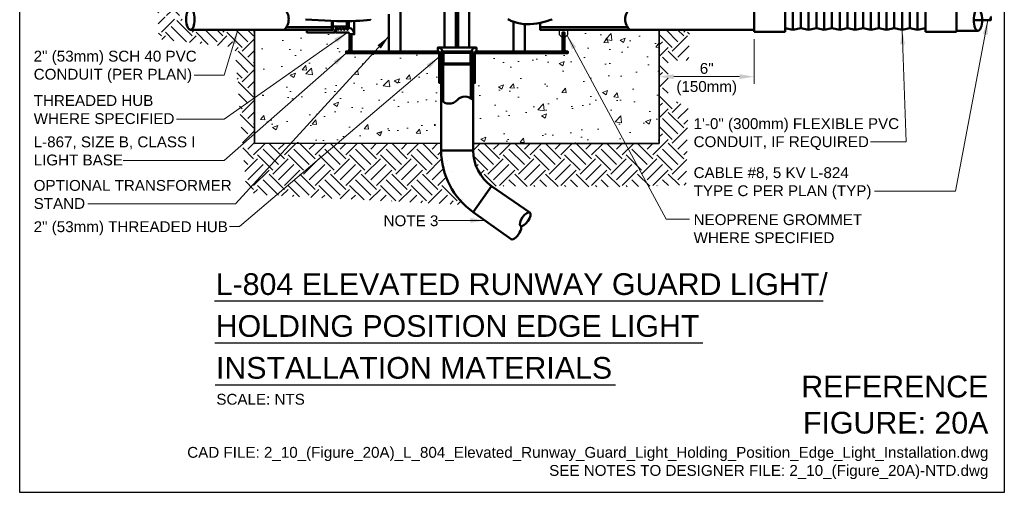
# Model space of a CAD drawing. Header units: inches. Extents: x 0 to 21.3, y 0 to 11.
# Tile 1 of 7: x 0 to 8.5, y 0 to 4.1. Entities that reach past the tile are written whole.
import ezdxf
from ezdxf.enums import TextEntityAlignment as Align

# ---------------------------------------------------------------- set-up
doc = ezdxf.new("R2010")
doc.units = ezdxf.units.IN
doc.header["$LTSCALE"] = 0.5
doc.header["$MEASUREMENT"] = 0
doc.header["$PDSIZE"] = 2
doc.layers.get('0').update_dxf_attribs({"linetype": 'CONTINUOUS', "lineweight": 35})
doc.layers.get('DEFPOINTS').update_dxf_attribs({"linetype": 'CONTINUOUS', "lineweight": 35})
for name, color, linetype, lineweight in [('E-AFLD-CIRC-SERS', 203, 'CONTINUOUS', 50), ('E-AFLD-DEVC', 23, 'CONTINUOUS', 50), ('E-AFLD-LITE-RUNW', 203, 'CONTINUOUS', 50), ('E-POWR-CNDT', 83, 'CONTINUOUS', 50), ('G-ANNO-PATT', 8, 'CONTINUOUS', 18), ('G-ANNO-RDME', 5, 'CONTINUOUS', 18), ('P-STRM-PIPE', 163, 'STRAF', 50), ('S-FSTN-MISC', 13, 'CONTINUOUS', 25), ('S-SLAB-EDGE', 41, 'CONTINUOUS', 35)]:
    doc.layers.add(name, color=color, linetype=linetype, lineweight=lineweight)
for name, color, linetype in [('G-ANNO-DIMS', 7, 'CONTINUOUS'), ('G-ANNO-TEXT', 7, 'CONTINUOUS'), ('G-ANNO-TTLB', 7, 'CONTINUOUS')]:
    doc.layers.add(name, color=color, linetype=linetype)
doc.styles.add('00-E-TITLE-1_1', font='arial.ttf', dxfattribs={"height": 0.1875})
doc.styles.add('01-E-BLDG-1_1', font='arial.ttf', dxfattribs={"height": 0.09375})
doc.styles.add('ARIAL', font='arial.ttf')
doc.linetypes.add('STRAF', pattern='A,1.25,-0.25,["SD",ARIAL,S=0.125,R=0,X=-0.1,Y=-0.06],-0.25', length=1.75)
doc.dimstyles.new('01-E-BLDG-1_1', dxfattribs={"dimtxt": 0.09375, "dimasz": 0.125, "dimexe": 0.0625, "dimexo": 0.0625, "dimgap": 0.0625, "dimtad": 1, "dimdec": 4, "dimzin": 3, "dimdsep": 46, "dimlunit": 4, "dimtxsty": '01-E-BLDG-1_1', "dimcen": 0.0625, "dimclrd": 1, "dimclre": 1, "dimclrt": 256, "dimazin": 0, "dimtfac": 1, "dimtdec": 4, "dimtmove": 1, "dimatfit": 3, "dimfxl": 1, "dimfrac": 2, "dimtolj": 1, "dimtzin": 3, "dimlwd": 0, "dimlwe": 0, "dimarcsym": 0})
pattern_1 = [(45, (-0.36692, -0.26455), (3e-17, 0.265165), [0.1875, -0.1875]), (45, (-0.41664, -0.21483), (3e-17, 0.265165), [0.1875, -0.1875]), (45, (-0.46635, -0.16511), (3e-17, 0.265165), [0.1875, -0.1875]), (135, (-0.46635, -0.13197), (-0.265165, 6e-17), [0.1875, -0.1875]), (135, (-0.41664, -0.08225), (-0.265165, 6e-17), [0.1875, -0.1875]), (135, (-0.36692, -0.03253), (-0.265165, 6e-17), [0.1875, -0.1875])]
pattern_2 = [(50, (-0.3669, -0.26455), (0.448288, -0.03922), [0.046875, -0.515625]), (355, (-0.3669, -0.26455), (-0.08672, 0.47012), [0.0375, -0.4125]), (100.4514, (-0.32956, -0.2678), (0.361568, 0.4309), [0.039838, -0.438214]), (46.184, (-0.3669, -0.13955), (0.667026, -0.10345), [0.07031, -0.77344]), (96.636, (-0.3113, -0.1482), (0.584164, 0.608824), [0.059756, -0.65732]), (351.184, (-0.3669, -0.13955), (0.584164, 0.608824), [0.05625, -0.61875]), (21, (-0.3044, -0.1708), (0.373067, -0.251637), [0.046875, -0.515625]), (326, (-0.3044, -0.1708), (0.152072, 0.45322), [0.0375, -0.4125]), (71.4514, (-0.27333, -0.19177), (0.52514, 0.201582), [0.039838, -0.438214]), (37.5, (-0.36692, -0.26455), (0.0076, 0.2080587), [0, -0.4075, 0, -0.41875, 0, -0.4140625]), (7.5, (-0.36692, -0.26455), (0.1644185, 0.246507), [0, -0.23875, 0, -0.398125, 0, -0.1578125]), (327.5, (-0.5063, -0.26455), (0.333639, -0.0140968), [0, -0.15625, 0, -0.4875, 0, -0.646875]), (317.5, (-0.5688, -0.26455), (0.364491, 0.062566), [0, -0.203125, 0, -0.32375, 0, -0.459375])]

# ---------------------------------------------------------------- blocks, each defined once
blk = doc.blocks.new('G-DBRK')
at = {"color": 0, "linetype": 'ByBlock', "lineweight": -2}
blk.add_ellipse((0, -0.25), major_axis=(0, -0.25), ratio=0.4, dxfattribs=at)
blk.add_ellipse((0, -0.75), major_axis=(0, -0.25), ratio=0.4, start_param=0, end_param=3.141593, dxfattribs=at)
blk = doc.blocks.new('A$C39311B55')
at = {"layer": 'E-POWR-CNDT'}
for p, q in [((0.2682, 0.2018), (0, 0.2018)), ((0, 0.2018), (0, -0.2018)), ((0.2682, 0.2018), (0.2682, -0.2018)), ((0.3355, 0.185), (0.2682, 0.1681)), ((0.3355, 0.185), (0.3355, -0.185)), ((0.4027, 0.1681), (0.3355, 0.185)), ((0.47, 0.185), (0.4027, 0.1681)), ((0.47, 0.185), (0.47, -0.185)), ((0.5372, 0.1681), (0.47, 0.185)), ((0.6045, 0.185), (0.5372, 0.1681)), ((0.6045, 0.185), (0.6045, -0.185)), ((0.6717, 0.1681), (0.6045, 0.185)), ((0.739, 0.185), (0.6717, 0.1681)), ((0.739, 0.185), (0.739, -0.185)), ((0.8062, 0.1681), (0.739, 0.185)), ((0.8735, 0.185), (0.8062, 0.1681)), ((0.8735, 0.185), (0.8735, -0.185)), ((0.9408, 0.1681), (0.8735, 0.185)), ((1.008, 0.185), (0.9408, 0.1681)), ((1.008, 0.185), (1.008, -0.185)), ((1.0753, 0.1681), (1.008, 0.185)), ((1.1425, 0.185), (1.0753, 0.1681)), ((1.1425, 0.185), (1.1425, -0.185)), ((1.2098, 0.1681), (1.1425, 0.185)), ((1.277, 0.185), (1.2098, 0.1681)), ((1.277, 0.185), (1.277, -0.185)), ((1.3443, 0.1681), (1.277, 0.185)), ((1.4115, 0.185), (1.3443, 0.1681)), ((1.4115, 0.185), (1.4115, -0.185)), ((1.4788, 0.1681), (1.4115, 0.185)), ((1.4788, 0.2018), (1.4788, -0.1681)), ((1.7478, 0.2018), (1.4788, 0.2018)), ((1.7478, 0.2018), (1.7478, -0.2018)), ((1.7478, 0.1757), (1.7478, -0.1916)), ((1.9324, 0.1757), (1.7478, 0.1757)), ((0.4027, 0.1681), (0.4027, -0.1681)), ((0.5372, 0.1681), (0.5372, -0.1681)), ((0.6717, 0.1681), (0.6717, -0.1681)), ((0.8062, 0.1681), (0.8062, -0.1681)), ((0.9408, 0.1681), (0.9408, -0.1681)), ((1.0753, 0.1681), (1.0753, -0.1681)), ((1.2098, 0.1681), (1.2098, -0.1681)), ((1.3443, 0.1681), (1.3443, -0.1681)), ((1.4788, 0.1681), (1.4788, -0.1681)), ((0.3355, -0.185), (0.2682, -0.1681)), ((0.4027, -0.1681), (0.3355, -0.185)), ((0.47, -0.185), (0.4027, -0.1681)), ((0.5372, -0.1681), (0.47, -0.185)), ((0.6045, -0.185), (0.5372, -0.1681)), ((0.6717, -0.1681), (0.6045, -0.185)), ((0.739, -0.185), (0.6717, -0.1681)), ((0.8062, -0.1681), (0.739, -0.185)), ((0.8735, -0.185), (0.8062, -0.1681)), ((0.9408, -0.1681), (0.8735, -0.185)), ((1.008, -0.185), (0.9408, -0.1681)), ((1.0753, -0.1681), (1.008, -0.185)), ((1.1425, -0.185), (1.0753, -0.1681)), ((1.2098, -0.1681), (1.1425, -0.185)), ((1.277, -0.185), (1.2098, -0.1681)), ((1.3443, -0.1681), (1.277, -0.185)), ((1.4115, -0.185), (1.3443, -0.1681)), ((1.4788, -0.1681), (1.4115, -0.185)), ((1.4788, -0.1681), (1.4788, -0.2018)), ((0.2682, -0.2018), (0, -0.2018)), ((1.7478, -0.2018), (1.4788, -0.2018)), ((1.7478, -0.1916), (1.9324, -0.1916))]:
    blk.add_line(p, q, dxfattribs=at)
at = {"layer": 'E-POWR-CNDT', "xscale": -0.3673828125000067, "yscale": 0.3673828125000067, "zscale": 0.3673828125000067, "rotation": 180}
blk.add_blockref('G-DBRK', (1.9324, -0.1916), dxfattribs=at)
blk = doc.blocks.new('*D15')
at = {"layer": 'DEFPOINTS', "color": 0, "transparency": 16777216}
for p in [(6.3402, 3.9802), (6.3402, 3.5934), (5.5216, 3.0168)]:
    blk.add_point(p, dxfattribs=at)
at = {"layer": 'G-ANNO-DIMS', "color": 1, "lineweight": 0, "transparency": 16777216}
for p, q in [((6.3402, 3.9177), (6.3402, 3.5309)), ((5.6466, 3.5934), (6.2152, 3.5934))]:
    blk.add_line(p, q, dxfattribs=at)
at = {"layer": 'G-ANNO-DIMS', "color": 1, "transparency": 16777216}
for points in [[(5.6466, 3.6143), (5.6466, 3.5726), (5.5216, 3.5934)], [(6.2152, 3.6143), (6.2152, 3.5726), (6.3402, 3.5934)]]:
    blk.add_solid(points, dxfattribs=at)
at = {"layer": 'G-ANNO-DIMS', "transparency": 16777216, "insert": (5.9309, 3.5725), "char_height": 0.09375, "attachment_point": 5, "style": '01-E-BLDG-1_1'}
blk.add_mtext('\\A1;6"\\P(150mm)', dxfattribs=at)

msp = doc.modelspace()

# ---------------------------------------------------------------- hatches: boundary and pattern name
at = {"layer": 'G-ANNO-PATT'}
h = msp.add_hatch(dxfattribs=at)
h.set_pattern_fill('EARTH', color=256, scale=0.75, angle=45, style=0)
h.set_pattern_definition(pattern_1)
edge = h.paths.add_edge_path()
edge.add_arc((4.30801, 2.96659), 0.67188, 175.679485, 225.72881, ccw=False)
edge.add_line((3.63804, 3.01721), (2.02801, 3.01676))
edge.add_line((2.02801, 3.01676), (2.02801, 3.99825))
edge.add_line((2.02801, 3.99825), (1.47356, 3.99825))
edge.add_arc((1.5578, 4.08999), 0.12454, 179.868231, 227.443777, ccw=False)
edge.add_line((1.43325, 4.09028), (1.25537, 4.09028))
edge.add_arc((1.26423, 4.09878), 0.01228, 145.448806, 223.806719, ccw=False)
edge.add_arc((1.26423, 4.11271), 0.01228, 136.193182, 214.551206, ccw=False)
edge.add_line((1.25537, 4.12122), (1.43723, 4.12122))
edge.add_arc((1.5578, 4.08999), 0.12454, 132.414218, 165.480805, ccw=False)
edge.add_arc((1.5578, 4.27389), 0.12454, 132.556223, 227.585782, ccw=False)
edge.add_line((1.47356, 4.36563), (2.02801, 4.36563))
edge.add_line((2.02801, 4.36563), (2.02801, 6.1945))
edge.add_line((2.02801, 6.1945), (2.02918, 7.46223))
edge.add_line((2.02918, 7.46223), (1.45451, 7.432))
edge.add_line((1.45451, 7.432), (0.74051, 7.432))
edge.add_line((0.74051, 7.432), (0.77877, 7.14039))
edge.add_line((0.77877, 7.14039), (1.81355, 7.13695))
edge.add_line((1.81355, 7.13695), (1.82913, 4.51365))
edge.add_line((1.82913, 4.51365), (1.49527, 4.50892))
edge.add_line((1.49527, 4.50892), (1.18326, 4.33184))
edge.add_line((1.18326, 4.33184), (1.20142, 3.91837))
edge.add_line((1.20142, 3.91837), (1.85646, 3.84814))
edge.add_line((1.85646, 3.84814), (1.9535, 2.64864))
edge.add_line((1.9535, 2.64864), (2.03004, 2.57346))
edge.add_line((2.03004, 2.57346), (3.839, 2.4855))
h = msp.add_hatch(dxfattribs=at)
h.set_pattern_fill('EARTH', color=256, scale=0.75, angle=45, style=0)
h.set_pattern_definition(pattern_1)
h.paths.add_polyline_path([(5.52164, 4.36563), (5.75776, 4.36563), (5.75834, 7.32391), (6.28168, 7.32057), (6.27383, 7.432), (6.09514, 7.432), (5.5229, 7.46341), (5.52164, 6.1945)])
edge = h.paths.add_edge_path()
edge.add_arc((4.30684, 2.96805), 0.3964, 172.940491, 234.088193)
edge.add_line((4.07434, 2.647), (5.15407, 2.63987))
edge.add_line((5.15407, 2.63987), (5.75442, 2.65645))
edge.add_line((5.75442, 2.65645), (5.7696, 3.32735))
edge.add_line((5.7696, 3.32735), (5.59757, 3.4131))
edge.add_line((5.59757, 3.4131), (5.59824, 3.73208))
edge.add_line((5.59824, 3.73208), (5.77719, 3.73433))
edge.add_line((5.77719, 3.73433), (5.78478, 3.99825))
edge.add_line((5.78478, 3.99825), (5.52164, 3.99825))
edge.add_line((5.52164, 3.99825), (5.52164, 3.01676))
edge.add_line((5.52164, 3.01676), (3.91345, 3.01677))
h = msp.add_hatch(dxfattribs=at)
h.set_pattern_fill('AR-CONC', color=256, scale=0.0625, style=0)
h.set_pattern_definition(pattern_2)
edge = h.paths.add_edge_path()
edge.add_line((3.60517, 3.01688), (3.60505, 3.53923))
edge.add_line((3.60505, 3.53923), (3.60217, 3.53923))
edge.add_line((3.60217, 3.53923), (3.60217, 3.79522))
edge.add_line((3.60217, 3.79522), (2.8177, 3.79522))
edge.add_line((2.8177, 3.79522), (2.8177, 3.81468))
edge.add_arc((2.82736, 3.83142), 0.01934, 240, 360)
edge.add_line((2.8467, 3.83142), (2.8467, 3.93901))
edge.add_arc((2.8467, 3.96925), 0.03024, 180, 270, ccw=False)
edge.add_line((2.81646, 3.96925), (2.81646, 3.99825))
edge.add_line((2.81646, 3.99825), (2.02801, 3.99825))
edge.add_line((2.02801, 3.99825), (2.02801, 3.01676))
edge.add_line((2.02801, 3.01676), (3.60517, 3.01688))
h = msp.add_hatch(dxfattribs=at)
h.set_pattern_fill('AR-CONC', color=256, scale=0.0625, style=0)
h.set_pattern_definition(pattern_2)
edge = h.paths.add_edge_path()
edge.add_line((3.9316, 3.01677), (3.93158, 3.53923))
edge.add_line((3.93158, 3.53923), (3.94042, 3.53923))
edge.add_line((3.94042, 3.53923), (3.94042, 3.79522))
edge.add_line((3.94042, 3.79522), (4.73195, 3.79522))
edge.add_line((4.73195, 3.79522), (4.73195, 3.81209))
edge.add_line((4.73195, 3.81209), (4.72229, 3.81209))
edge.add_arc((4.72229, 3.83142), 0.01934, 180, 270, ccw=False)
edge.add_line((4.70295, 3.83142), (4.70295, 3.93901))
edge.add_arc((4.70295, 3.96925), 0.03024, 270, 360)
edge.add_line((4.73319, 3.96925), (4.73319, 3.99825))
edge.add_line((4.73319, 3.99825), (5.52164, 3.99825))
edge.add_line((5.52164, 3.99825), (5.52164, 3.01676))
edge.add_line((5.52164, 3.01676), (3.9316, 3.01677))

# ---------------------------------------------------------------- linework, layer by layer
at = {"layer": 'E-AFLD-CIRC-SERS'}
for points in [[(3.02755, 4.08615, -0.0082108), (3.02681, 4.08604), (2.99911, 4.0825, -0.0063306), (2.99854, 4.08244), (2.96914, 4.07944, -0.0058728), (2.96861, 4.07939), (2.9372, 4.07692, -0.0056513), (2.93669, 4.07689), (2.90297, 4.07501, -0.0053285), (2.90248, 4.07499), (2.86615, 4.07374, -0.0049444), (2.8657, 4.07373), (2.82646, 4.07315, -0.0045315), (2.82604, 4.07315), (2.78359, 4.0733, -0.004114), (2.78322, 4.07331), (2.73726, 4.07422, -0.0037088), (2.73693, 4.07423), (2.68716, 4.07597, -0.0031479), (2.68688, 4.07598), (2.63341, 4.07852, -0.0020961), (2.63322, 4.07853), (2.57771, 4.08163, -0.0012006), (2.5776, 4.08163), (2.52213, 4.085, -0.0004444), (2.52209, 4.085), (2.46873, 4.08833)], [(4.21399, 4.09178), (4.23807, 4.0785, 0.0274184), (4.24032, 4.07742), (4.26544, 4.06697, 0.0241091), (4.2675, 4.06622), (4.29329, 4.0583, 0.0209319), (4.29514, 4.05782), (4.32122, 4.05215, 0.0186185), (4.32289, 4.05185), (4.349, 4.04818, 0.0185636), (4.35068, 4.048), (4.37699, 4.04628, 0.0183913), (4.37866, 4.04623), (4.40543, 4.04645, 0.0174942), (4.40702, 4.04652), (4.43452, 4.04867, 0.0160196), (4.43597, 4.04883), (4.46447, 4.05291, 0.0141742), (4.46574, 4.05313), (4.49552, 4.05913, 0.012166), (4.4966, 4.05937), (4.52793, 4.06729, 0.0101638), (4.52882, 4.06753), (4.56196, 4.07736, 0.0055292), (4.56244, 4.0775), (4.59789, 4.08887)]]:
    msp.add_lwpolyline(points, format="xyb", dxfattribs=at)
msp.add_lwpolyline([(8.38147, 4.0815), (8.23593, 4.08196)], dxfattribs=at)
at = {"layer": 'E-AFLD-DEVC'}
for points in [[(3.76529, 3.84516), (3.76529, 4.93709), (3.78436, 4.93709), (3.78436, 3.84516)], [(3.18754, 4.1328), (3.18754, 3.81209), (3.28669, 3.81209), (3.28669, 4.18934)], [(4.26296, 4.068), (4.26296, 3.81209), (4.36211, 3.81209), (4.36211, 4.04726)]]:
    msp.add_lwpolyline(points, dxfattribs=at)
for points in [[(3.45471, 4.4209, -0.4495509), (3.66805, 4.23158), (3.66805, 3.84516)], [(3.8816, 3.84516), (3.8816, 4.23158, -0.4713306), (4.10848, 4.41879)]]:
    msp.add_lwpolyline(points, format="xyb", dxfattribs=at)
at = {"layer": 'E-AFLD-LITE-RUNW'}
for p, q in [((2.88782, 4.07448), (2.88782, 3.95964)), ((2.8467, 3.95964), (2.86356, 3.95964)), ((3.60892, 3.84516), (3.94238, 3.84516)), ((3.60892, 3.81432), (3.60892, 3.82697)), ((3.94238, 3.81432), (3.94238, 3.82697))]:
    msp.add_line(p, q, dxfattribs=at)
for points in [[(2.86356, 3.95964), (2.8467, 3.95964), (2.88782, 3.95964, 0.3506098), (2.8426, 4.0162), (2.82914, 3.99686), (2.81569, 4.0162), (2.80223, 3.99686), (2.78877, 4.0162), (2.77531, 3.99686), (2.76185, 4.0162), (2.7484, 3.99686), (2.73494, 4.0162), (2.72821, 4.00653), (2.72821, 3.9765), (2.82984, 3.9765, -0.4142136), (2.8467, 3.95964)], [(3.60892, 3.82697), (3.60892, 3.81432), (3.60892, 3.84516, -0.3506098), (3.65134, 3.81125), (3.63684, 3.80115), (3.65134, 3.79106), (3.63684, 3.78097), (3.65134, 3.77087), (3.63684, 3.76078), (3.65134, 3.75069), (3.63684, 3.74059), (3.65134, 3.7305), (3.64409, 3.72545), (3.62157, 3.72545), (3.62157, 3.80168, 0.4142136), (3.60892, 3.81432)], [(3.94238, 3.82697), (3.94238, 3.81432), (3.94238, 3.84516, 0.3506098), (3.89996, 3.81125), (3.91446, 3.80115), (3.89996, 3.79106), (3.91446, 3.78097), (3.89996, 3.77087), (3.91446, 3.76078), (3.89996, 3.75069), (3.91446, 3.74059), (3.89996, 3.7305), (3.90721, 3.72545), (3.92973, 3.72545), (3.92973, 3.80168, -0.4142136), (3.94238, 3.81432)]]:
    msp.add_lwpolyline(points, format="xyb", dxfattribs=at)
for points in [[(2.8467, 3.81209), (2.8467, 3.95964), (2.86356, 3.95964)], [(2.86356, 3.95964), (2.86356, 3.81209), (2.8467, 3.81209)], [(3.61604, 3.81209), (2.8177, 3.81209), (2.8177, 3.79522), (3.62157, 3.79522)], [(3.92973, 3.79522), (4.73195, 3.79522), (4.73195, 3.81209), (3.93519, 3.81209)]]:
    msp.add_lwpolyline(points, dxfattribs=at)
msp.add_lwpolyline([(4.70295, 3.81209), (4.70295, 3.9765), (4.68609, 3.9765), (4.68609, 3.81209)], close=True, dxfattribs=at)
for centre, start, end in [((2.82736, 3.83142), 270, 0), ((4.72229, 3.83142), 180, 270), ((4.72229, 3.83142), 180, 270)]:
    msp.add_arc(centre, 0.01934, start, end, dxfattribs=at)
at = {"layer": 'E-POWR-CNDT'}
for p, q in [((2.30215, 4.02207), (2.69363, 4.02207)), ((2.70214, 4.07545), (2.70214, 4.02726)), ((2.82507, 4.02726), (2.82507, 4.07316)), ((2.82914, 4.07319), (2.82914, 3.99686)), ((2.8426, 4.07339), (2.8426, 4.0162)), ((5.2475, 4.02207), (4.49273, 4.02207))]:
    msp.add_line(p, q, dxfattribs=at)
for points in [[(1.47356, 3.99825), (2.69363, 3.99825), (2.69363, 4.07574)], [(4.49273, 4.05856), (4.49273, 3.99825), (6.34023, 3.99825)]]:
    msp.add_lwpolyline(points, dxfattribs=at)
at = {"layer": 'E-POWR-CNDT', "flags": 128}
msp.add_lwpolyline([(2.73494, 4.0162), (2.7484, 3.99686), (2.76185, 4.0162), (2.77531, 3.99686), (2.78877, 4.0162), (2.80223, 3.99686), (2.81569, 4.0162), (2.82507, 4.00272), (2.82507, 4.02726), (2.70214, 4.02726), (2.70214, 3.99686), (2.47991, 3.99686), (2.47991, 3.9765), (2.72148, 3.9765), (2.72148, 3.99686)], close=True, dxfattribs=at)
at = {"layer": 'E-POWR-CNDT'}
for centre, start, end in [((2.19776, 4.08999), 312.556223, 47.585782), ((5.35189, 4.08999), 132.414218, 227.443777)]:
    msp.add_arc(centre, 0.12454, start, end, dxfattribs=at)
at = {"layer": 'G-ANNO-TEXT', "linetype": 'Continuous', "lineweight": 30}
for p, q in [((1.68302, 1.65427), (6.93533, 1.65427)), ((1.68517, 1.29233), (5.89753, 1.29233)), ((1.68732, 0.93038), (5.1433, 0.93038))]:
    msp.add_line(p, q, dxfattribs=at)
at = {"layer": 'G-ANNO-TTLB'}
msp.add_lwpolyline([(0, 11), (8.5, 11), (8.5, 0), (0, 0)], close=True, dxfattribs=at)
at = {"layer": 'P-STRM-PIPE'}
for p, q in [((3.63684, 3.80115), (3.91446, 3.80115)), ((3.65134, 3.81125), (3.89996, 3.81125)), ((3.91007, 3.7981), (3.65964, 3.7981)), ((3.63806, 2.95493), (3.63788, 3.69952)), ((3.63788, 3.69952), (3.8553, 3.69952)), ((3.65575, 3.37567), (3.65575, 3.69952)), ((3.65964, 3.70591), (3.89167, 3.70591)), ((3.89555, 3.40591), (3.89555, 3.69952)), ((3.63804, 2.95493), (3.91345, 2.95494)), ((3.91423, 2.42292), (4.07434, 2.647)), ((4.07434, 2.647), (4.40481, 2.41856)), ((4.24235, 2.18894), (3.9146, 2.42266))]:
    msp.add_line(p, q, dxfattribs=at)
at = {"layer": 'P-STRM-PIPE', "flags": 128}
for points in [[(3.65134, 3.7305), (3.63684, 3.74059), (3.65134, 3.75069), (3.63684, 3.76078), (3.65134, 3.77087), (3.63684, 3.78097), (3.65134, 3.79106), (3.64123, 3.7981), (3.65964, 3.7981), (3.65964, 3.70591), (3.63684, 3.70591), (3.63684, 3.53923), (3.62157, 3.53923), (3.62157, 3.72041), (3.63684, 3.72041)], [(3.89996, 3.7305), (3.91446, 3.74059), (3.89996, 3.75069), (3.91446, 3.76078), (3.89996, 3.77087), (3.91446, 3.78097), (3.89996, 3.79106), (3.91007, 3.7981), (3.89167, 3.7981), (3.89167, 3.70591), (3.91446, 3.70591), (3.91446, 3.53923), (3.92973, 3.53923), (3.92973, 3.72041), (3.91446, 3.72041)]]:
    msp.add_lwpolyline(points, close=True, dxfattribs=at)
at = {"layer": 'P-STRM-PIPE'}
msp.add_lwpolyline([(3.91345, 2.95494), (3.91342, 3.69952), (3.8553, 3.69952)], dxfattribs=at)
for centre, radius, start, end in [((3.84461, 3.32762), 0.09341, 42.556223, 137.585782), ((3.70669, 3.45396), 0.09341, 222.556223, 317.585782), ((4.29659, 2.95912), 0.65857, 180.364302, 234.546158), ((4.29659, 2.95912), 0.38317, 180.624429, 234.546158)]:
    msp.add_arc(centre, radius, start, end, dxfattribs=at)
at = {"layer": 'S-FSTN-MISC'}
msp.add_lwpolyline([(4.70295, 3.96925), (4.70295, 3.93901, 0.4142136), (4.73319, 3.96925), (4.73319, 3.99825), (4.65585, 3.99825), (4.65585, 3.96925, 0.4142136), (4.68609, 3.93901), (4.68609, 3.96925)], format="xyb", dxfattribs=at)
at = {"layer": 'S-SLAB-EDGE'}
for p, q in [((2.02801, 3.99825), (2.02801, 3.01676)), ((5.52164, 3.99825), (5.52164, 3.01676)), ((2.02801, 3.01676), (3.63804, 3.01721)), ((5.52164, 3.01676), (3.91345, 3.01677))]:
    msp.add_line(p, q, dxfattribs=at)

# ---------------------------------------------------------------- block references
at = {"layer": 'E-AFLD-CIRC-SERS', "xscale": -0.03093748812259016, "yscale": 0.03093748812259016, "zscale": 0.03093748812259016, "rotation": 180}
msp.add_blockref('G-DBRK', (8.38147, 4.0815), dxfattribs=at)
at = {"layer": 'E-POWR-CNDT', "xscale": 0.3673828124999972, "yscale": 0.3673828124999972, "zscale": 0.3673828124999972, "rotation": 180}
msp.add_blockref('G-DBRK', (1.47356, 3.99825), dxfattribs=at)
at = {"layer": 'E-POWR-CNDT'}
msp.add_blockref('A$C39311B55', (6.34023, 4.18194), dxfattribs=at)
at = {"layer": 'P-STRM-PIPE', "xscale": 0.2812799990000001, "yscale": 0.2812799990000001, "zscale": 0.2812799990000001, "rotation": 324.72}
msp.add_blockref('G-DBRK', (4.40481, 2.41856), dxfattribs=at)

# ---------------------------------------------------------------- texts
at = {"layer": 'G-ANNO-RDME', "attachment_point": 9, "rotation": 0}
for s, insert, char_height, width, style in [('REFERENCE FIGURE: 20A', (8.36242, 0.50548), 0.1875, 1.660137, '00-E-TITLE-1_1'), ('CAD FILE: 2_10_(Figure_20A)_L_804_Elevated_Runway_Guard_Light_Holding_Position_Edge_Light_Installation.dwg\\PSEE NOTES TO DESIGNER FILE: 2_10_(Figure_20A)-NTD.dwg', (8.36242, 0.11416), 0.09375, 7.6678582, '01-E-BLDG-1_1')]:
    msp.add_mtext(s, dxfattribs=dict(at, insert=insert, char_height=char_height, width=width, style=style))
at = {"layer": 'G-ANNO-TEXT', "style": 'ARIAL'}
for s, p in [('L-804 ELEVATED RUNWAY GUARD LIGHT/', (1.69208, 1.64994)), ('HOLDING POSITION EDGE LIGHT', (1.69208, 1.288)), ('INSTALLATION MATERIALS', (1.69423, 0.92606))]:
    msp.add_text(s, height=0.1875, dxfattribs=at).set_placement(p, align=Align.BOTTOM_LEFT)
at = {"layer": 'G-ANNO-TEXT', "style": '01-E-BLDG-1_1'}
msp.add_text('SCALE: NTS', height=0.09375, dxfattribs=at).set_placement((1.69751, 0.8514), align=Align.TOP_LEFT)
at = {"layer": 'G-ANNO-TEXT', "char_height": 0.09375, "attachment_point": 1, "rotation": 360, "style": '01-E-BLDG-1_1'}
for s, insert, width in [('2" (53mm) SCH 40 PVC CONDUIT (PER PLAN)', (0.12068, 3.81757), 1.4197212), ('THREADED HUB WHERE SPECIFIED', (0.12068, 3.43382), 1.2378573), ('\\A1;1\'-0" (300mm) FLEXIBLE PVC CONDUIT, IF REQUIRED', (5.8177, 3.23419), 1.7930468), ('\\A1;L-867, SIZE B, CLASS I LIGHT BASE', (0.12068, 3.07626), 1.4116247), ('\\A1;CABLE #8, 5 KV L-824 TYPE C PER PLAN (TYP) ', (5.8177, 2.81038), 1.6161715), ('\\A1;OPTIONAL TRANSFORMER STAND', (0.12068, 2.70021), 1.7062608), ('\\A1;NOTE 3', (3.1414, 2.39456), 1.1675491), ('\\A1;NEOPRENE GROMMET WHERE SPECIFIED', (5.8177, 2.4042), 1.4550699), ('\\A1;2" (53mm) THREADED HUB', (0.12068, 2.34312), 1.749247)]:
    msp.add_mtext(s, dxfattribs=dict(at, insert=insert, width=width))

# ---------------------------------------------------------------- dimensions: what is measured, and where the dimension line sits
at = {"layer": 'G-ANNO-DIMS'}
dim = msp.add_linear_dim(base=(6.34023, 3.59345), p1=(5.52164, 3.01676), p2=(6.34023, 3.98018), text='6"\\X(150mm)', dimstyle='01-E-BLDG-1_1', override={"dimse1": 1}, dxfattribs=at)
dim.commit()
dim.dimension.update_dxf_attribs({"geometry": '*D15', "text_midpoint": (5.93093, 3.57248), "dimtype": 160})

# ---------------------------------------------------------------- leaders
at = {"layer": 'G-ANNO-TEXT'}
for points in [[(8.35846, 4.08157), (8.07921, 2.60284), (7.37979, 2.60284)], [(7.61727, 3.99699), (7.65212, 3.03019), (7.34432, 3.03019)], [(4.0158, 2.35049), (3.61544, 2.35049)]]:
    msp.add_leader(points, dimstyle='01-E-BLDG-1_1', override={"dimgap": 0.0625, "dimtad": 0}, dxfattribs=at)
for points in [[(1.88373, 3.9987), (1.76444, 3.60519), (1.50712, 3.60519)], [(3.18754, 3.94237), (1.86286, 2.49543), (0.58743, 2.49543)], [(2.82984, 3.9765), (1.76444, 3.22539), (1.35352, 3.22539)], [(4.7265, 3.95028), (5.58013, 2.36036), (5.78235, 2.36036)], [(2.8177, 3.79522), (1.76444, 2.86979), (0.89431, 2.86979)], [(3.62157, 3.76357), (1.89797, 2.29761), (1.81232, 2.29761)]]:
    msp.add_leader(points, dimstyle='01-E-BLDG-1_1', dxfattribs=at)

doc.saveas('drawing.dxf')
